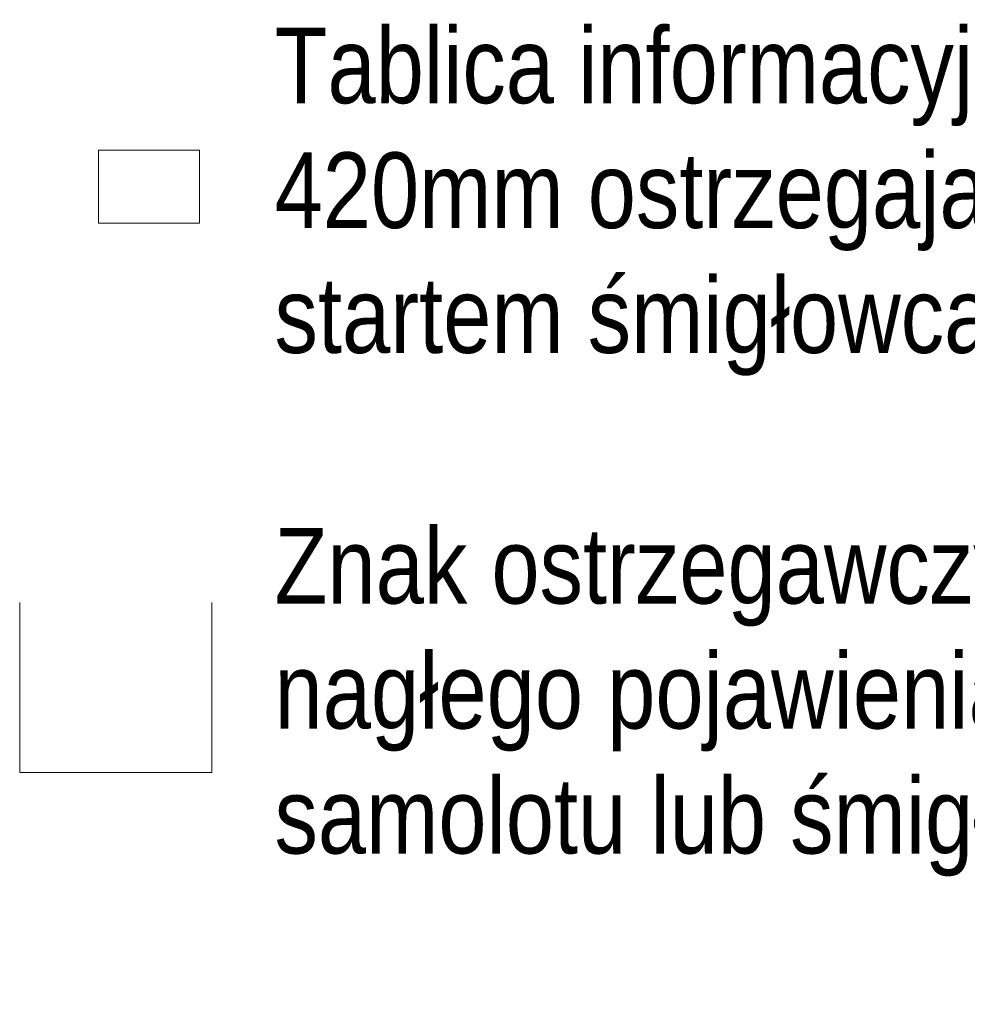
# Model space of a CAD drawing. Header units: metres. Extents: x -1013 to 1491576, y -5789570 to 1032.
# Tile 1 of 62: x 1491495 to 1491533, y -5789570 to -5789531. Entities that reach past the tile are written whole.
import ezdxf
from ezdxf.xclip import XClip

# ---------------------------------------------------------------- set-up
doc = ezdxf.new("R2010")
doc.units = ezdxf.units.M
doc.header["$MEASUREMENT"] = 0
doc.header["$XCLIPFRAME"] = 0
doc.layers.add('710-L Legendy opisy', color=7, linetype='Continuous')
doc.layers.add('710-L Legendy opisy1', color=7, linetype='Continuous', lineweight=13)
doc.layers.add('A-26_8_01', color=7, linetype='Continuous', lineweight=13)
doc.styles.add('STYL_AUTOMATYCZNY_3', font='ARIALN.TTF')
picture_1 = doc.add_image_def('image1.png', size_in_pixel=(760, 548))
picture_2 = doc.add_image_def('image2.png', size_in_pixel=(300, 265))

# ---------------------------------------------------------------- blocks, each defined once
blk = doc.blocks.new('Rysunek_4_8', base_point=(1491495.13068154, -5789560.864944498))
at = {"layer": 'A-26_8_01', "color": 7, "lineweight": 13}
image = blk.add_image(picture_2, insert=(1491495.13068154, -5789560.864944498), size_in_units=(7.620000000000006, 6.7310000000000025), dxfattribs=at)
image.set_boundary_path([(-0.5, -0.5), (299.5, 264.5)])

msp = doc.modelspace()

# ---------------------------------------------------------------- block references
at = {"layer": '710-L Legendy opisy', "color": 52, "linetype": 'Continuous', "lineweight": 25}
ref = msp.add_blockref('Rysunek_4_8', (1491495.13068154, -5789560.864944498), dxfattribs=at)
XClip(ref).set_block_clipping_path([(1491495.13068154, -5789560.864944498), (1491502.75068154, -5789554.133944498)])

# ---------------------------------------------------------------- texts
at = {"layer": '710-L Legendy opisy1', "color": 7, "linetype": 'Continuous', "lineweight": 13, "char_height": 3, "width": 71.56548900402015, "attachment_point": 1, "style": 'STYL_AUTOMATYCZNY_3'}
for s, insert, line_spacing_factor in [('\\A1;{\\pql;\\fArial Narrow|b0|i0|c238|p0;\\W1.000000;T\\fArial Narrow|b0|i0|c238|p0;\\W1.000000;ablica informacyjna o wymiarach 297 x 420mm ostrzegająca przed lądowaniem i startem śmigłowca ratunkowego}', (1491505.233440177, -5789531.339506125), 0.9895972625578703), ('\\A1;{\\pql;\\fArial Narrow|b0|i0|c238|p0;\\W1.000000;Z\\fArial Narrow|b0|i0|c238|p0;\\W1.000000;nak ostrzegawczy A-26 o  możliwości nagłego pojawienia się nisko przelatującego samolotu lub śmigłowca}', (1491505.233440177, -5789551.172945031), 0.9905781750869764)]:
    msp.add_mtext(s, dxfattribs=dict(at, insert=insert, line_spacing_factor=line_spacing_factor))

# ---------------------------------------------------------------- pictures from other files: only their frames are drawn
at = {"layer": '710-L Legendy opisy', "linetype": 'Continuous', "lineweight": 0}
image = msp.add_image(picture_1, insert=(1491498.260766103, -5789539.09081248), size_in_units=(4, 2.8842105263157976), dxfattribs=at)
image.set_boundary_path([(-0.5, -0.5), (759.5, 547.5)])

doc.saveas('drawing.dxf')
